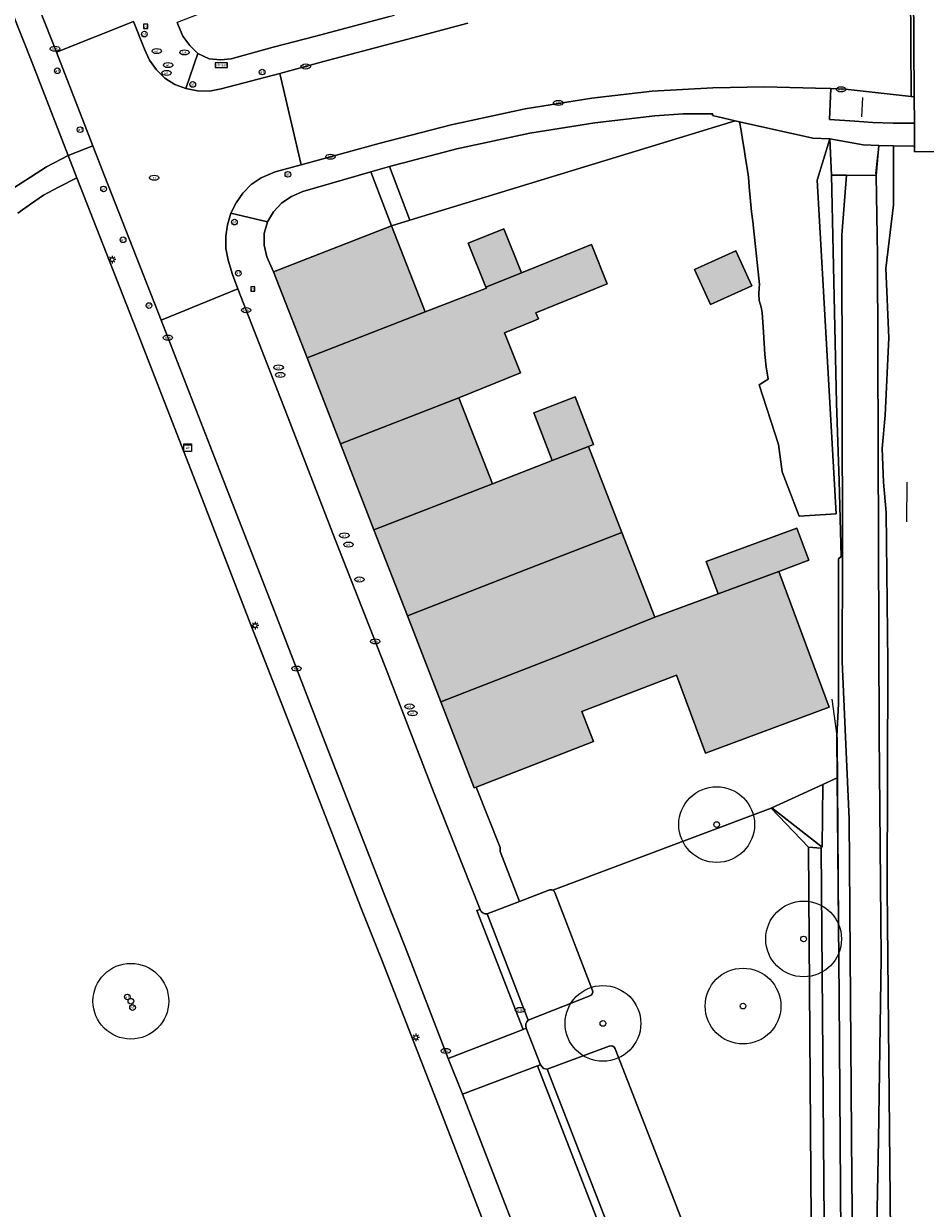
# Model space of a CAD drawing. Header units: metres. Extents: x 187482 to 189800, y 333582 to 335019.
# Tile 6 of 256: x 187578 to 187638, y 333700 to 333778. Entities that reach past the tile are written whole.
import ezdxf
from ezdxf.enums import TextEntityAlignment as Align

# ---------------------------------------------------------------- set-up
doc = ezdxf.new("R2010")
doc.units = ezdxf.units.M
doc.layers.get('0').update_dxf_attribs({"color": 252, "lineweight": 18})
for name, color, linetype, lineweight in [('B-WE-GR-BEPLANTING_CULTUUR_HEESTERS-GV', 252, 'Continuous', 18), ('B-WE-GR-BOOM-S', 252, 'Continuous', 18), ('B-WE-GR-GRAS-GV', 252, 'Continuous', 18), ('B-WE-GR-GROENVOORZIENING-GV', 252, 'Continuous', 18), ('B-WE-GW-TALUD_KRUIN-G', 252, 'Continuous', 18), ('B-WE-IE-MEUBILAIR-S', 252, 'Continuous', 18), ('B-WE-IE-TERREINAFSCHEIDING_KUNSTMATIG_HEKWERK-G', 252, 'IE-TERREINAFSCHEIDING_KUNSTMATIG-SO', 18), ('B-WE-OG-BEBOUWING-GV', 252, 'Continuous', 18), ('B-WE-OG-TERREIN_BEGROEID-GV', 252, 'Continuous', 18), ('B-WE-OG-TERREIN_ERF-GV', 252, 'Continuous', 18), ('B-WE-VH-GESLOTENVERHARDING-GV', 252, 'Continuous', 18), ('B-WE-VH-GESLOTENVERHARDING_ASFALT-GV', 252, 'Continuous', 18), ('B-WE-VH-HALFVERHARDING-GV', 252, 'Continuous', 18), ('B-WE-VH-OPENVERHARDING_BETONSTRAATSTEEN-GV', 252, 'Continuous', 18), ('B-WE-VH-OPENVERHARDING_TEGEL-GV', 252, 'Continuous', 18)]:
    doc.layers.add(name, color=color, linetype=linetype, lineweight=lineweight)
doc.layers.add('B-WE-OG-BEBOUWING-V', color=7, linetype='Continuous', lineweight=18, true_color=0xf0f0f0)
doc.styles.add('NLCS-ISO', font='NLCS-ISO.ttf')
doc.linetypes.add('IE-TERREINAFSCHEIDING_KUNSTMATIG-SO', pattern='A,4,[82,NLCS.SHX,S=0.75,R=90,X=0,Y=0],4,-2', length=10)

# ---------------------------------------------------------------- blocks, each defined once
blk = doc.blocks.new('SIE-MEUBILAIR_BORD_VERKEER-SO')
blk.add_lwpolyline([(-0.5625, -0.5625), (0.5625, -0.5625), (0.5625, 0.5625), (-0.5625, 0.5625)], close=True)
at = {"style": 'NLCS-ISO'}
blk.add_text('vb', height=0.75, dxfattribs=at).set_placement((0, 0), align=Align.MIDDLE_CENTER)
blk = doc.blocks.new('SIE-MEUBILAIR_BORD_STRAATNAAM-SO')
blk.add_lwpolyline([(-1.62, -0.62), (1.62, -0.62), (1.62, 0.62), (-1.62, 0.62)], close=True)
at = {"style": 'NLCS-ISO'}
blk.add_text('straat', height=0.75, dxfattribs=at).set_placement((0, 0.08), align=Align.MIDDLE_CENTER)
blk = doc.blocks.new('SIE-MEUBILAIR_KAST_ELEKTRA-SO')
for points in [[(-1, 1), (1, 1), (1, 0.84), (-1, 0.84)], [(-1, 0.76), (1, 0.76), (1, -1), (-1, -1)]]:
    blk.add_lwpolyline(points, close=True)
at = {"style": 'NLCS-ISO'}
blk.add_text('et', height=0.75, dxfattribs=at).set_placement((0, 0), align=Align.MIDDLE_CENTER)
blk = doc.blocks.new('SIE-MEUBILAIR_PAAL_AFSLUITPAAL-SO')
blk.add_circle((0, 0), 0.75)
at = {"style": 'NLCS-ISO'}
blk.add_text('af', height=0.75, dxfattribs=at).set_placement((0, 0.05), align=Align.MIDDLE_CENTER)
blk = doc.blocks.new('SIE-MEUBILAIR_PAAL_LICHTMAST-SO')
for points in [[(-0.62, 0), (-1, 0)], [(-0.71, 0.71), (-0.44, 0.44)], [(0, 1), (0, 0.62)], [(0.44, 0.44), (0.71, 0.71)], [(1, 0), (0.62, 0)], [(-0.71, -0.71), (-0.44, -0.44)], [(0, -0.62), (0, -1)], [(0.44, -0.44), (0.71, -0.71)]]:
    blk.add_lwpolyline(points)
blk.add_circle((0, 0), 0.5)
blk = doc.blocks.new('SIE-MEUBILAIR_PUT_WATERLEIDINGPUT-SO')
blk.add_ellipse((0, 0), major_axis=(1.25, 0), ratio=0.54)
at = {"style": 'NLCS-ISO'}
blk.add_text('wl', height=0.75, dxfattribs=at).set_placement((-0.14, 0), align=Align.MIDDLE_CENTER)
blk = doc.blocks.new('SIE-MEUBILAIR_PUT_KOLK-SO')
blk.add_ellipse((0, 0), major_axis=(1.25, 0), ratio=0.54)
at = {"style": 'NLCS-ISO'}
blk.add_text('klk', height=0.75, dxfattribs=at).set_placement((0.03, 0), align=Align.MIDDLE_CENTER)
blk = doc.blocks.new('SIE-MEUBILAIR_PUT_BRANDKRAAN-SO')
blk.add_ellipse((0, 0), major_axis=(1.25, 0), ratio=0.54)
at = {"style": 'NLCS-ISO'}
blk.add_text('bk', height=0.75, dxfattribs=at).set_placement((0.03, 0), align=Align.MIDDLE_CENTER)
blk = doc.blocks.new('SIE-MEUBILAIR_PUT_RIOOLPUT-SO')
blk.add_ellipse((0, 0), major_axis=(1.25, 0), ratio=0.54)
at = {"style": 'NLCS-ISO'}
blk.add_text('ri', height=0.75, dxfattribs=at).set_placement((-0.04, 0.07), align=Align.MIDDLE_CENTER)
blk = doc.blocks.new('SGR-BOOM_GBKN-SO')
at = {"color": 0, "linetype": 'ByBlock', "lineweight": 18}
for radius in [2, 0.15]:
    blk.add_circle((0, 0), radius, dxfattribs=at)

msp = doc.modelspace()

# ---------------------------------------------------------------- hatches: boundary and pattern name
at = {"layer": 'B-WE-OG-BEBOUWING-V'}
h = msp.add_hatch(color=256, dxfattribs=at)
h.dxf.hatch_style = 1
h.paths.add_polyline_path([(187604.493, 333759.419), (187602.266, 333765.108), (187594.483, 333762.06), (187596.691, 333756.384)], flags=17)
h = msp.add_hatch(color=256, dxfattribs=at)
h.dxf.hatch_style = 1
h.paths.add_polyline_path([(187610.853, 333762.007), (187609.685, 333764.899), (187607.334, 333763.95), (187608.501, 333761.058)], flags=17)
h = msp.add_hatch(color=256, dxfattribs=at)
h.dxf.hatch_style = 1
h.paths.add_polyline_path([(187598.898, 333750.709), (187606.714, 333753.749), (187610.788, 333755.394), (187609.717, 333758.047), (187611.607, 333758.81), (187611.967, 333758.955), (187611.802, 333759.365), (187616.507, 333761.265), (187615.457, 333763.866), (187610.853, 333762.007), (187608.501, 333761.058), (187608.529, 333760.989), (187604.493, 333759.419), (187596.691, 333756.384)], flags=17)
h = msp.add_hatch(color=256, dxfattribs=at)
h.dxf.hatch_style = 1
h.paths.add_polyline_path([(187626.048, 333761.136), (187624.992, 333763.459), (187622.275, 333762.224), (187623.331, 333759.901)], flags=17)
h = msp.add_hatch(color=256, dxfattribs=at)
h.dxf.hatch_style = 1
h.paths.add_polyline_path([(187601.106, 333745.034), (187608.934, 333748.079), (187606.714, 333753.749), (187598.898, 333750.709)], flags=17)
h = msp.add_hatch(color=256, dxfattribs=at)
h.dxf.hatch_style = 1
h.paths.add_polyline_path([(187615.608, 333750.674), (187614.388, 333753.811), (187611.658, 333752.75), (187612.878, 333749.613), (187615.263, 333750.54)], flags=17)
h = msp.add_hatch(color=256, dxfattribs=at)
h.dxf.hatch_style = 1
h.paths.add_polyline_path([(187603.314, 333739.358), (187611.154, 333742.408), (187617.469, 333744.865), (187615.263, 333750.54), (187612.878, 333749.613), (187608.934, 333748.079), (187601.106, 333745.034)], flags=17)
h = msp.add_hatch(color=256, dxfattribs=at)
h.dxf.hatch_style = 1
h.paths.add_polyline_path([(187627.833, 333742.292), (187629.804, 333743.022), (187629.017, 333745.149), (187623.044, 333742.938), (187623.831, 333740.811)], flags=17)
h = msp.add_hatch(color=256, dxfattribs=at)
h.dxf.hatch_style = 1
h.paths.add_polyline_path([(187619.648, 333739.263), (187617.469, 333744.865), (187611.154, 333742.408), (187603.314, 333739.358), (187605.521, 333733.683), (187613.374, 333736.737)], flags=17)
h = msp.add_hatch(color=256, dxfattribs=at)
h.dxf.hatch_style = 1
h.paths.add_polyline_path([(187605.521, 333733.683), (187607.729, 333728.008), (187607.848, 333728.054), (187615.594, 333731.068), (187614.823, 333733.038), (187621.075, 333735.448), (187622.987, 333730.293), (187631.153, 333733.322), (187627.833, 333742.292), (187623.831, 333740.811), (187619.648, 333739.263), (187613.374, 333736.737)], flags=17)

# ---------------------------------------------------------------- linework, layer by layer
at = {"layer": 'B-WE-GR-BEPLANTING_CULTUUR_HEESTERS-GV', "flags": 128}
for points in [[(187627.38, 333726.678), (187627.326, 333726.657), (187629.789, 333724.089), (187630.618, 333724.024), (187631.219, 333650.034), (187632.381, 333649.93), (187632.122, 333670.073), (187631.807, 333714.178), (187631.69, 333728.669), (187630.728, 333728.224), (187630.689, 333724.095), (187629.08, 333725.351)], [(187627.38, 333726.678), (187629.08, 333725.351), (187630.689, 333724.095), (187630.728, 333728.224)], [(187629.789, 333724.089), (187630.319, 333650.028), (187631.219, 333650.034), (187630.618, 333724.024)]]:
    msp.add_lwpolyline(points, close=True, dxfattribs=at)
at = {"layer": 'B-WE-GR-GRAS-GV', "flags": 128}
for points in [[(187635.38, 333680.449), (187634.986, 333721.344), (187635.035, 333736.275), (187634.923, 333746.171), (187634.744, 333748.186), (187634.659, 333750.401), (187634.845, 333752.611), (187635.098, 333757.71), (187634.887, 333762.278), (187635.412, 333766.49), (187635.403, 333770.385), (187634.435, 333770.403), (187634.371, 333769.707), (187634.253, 333768.431), (187634.357, 333763.133), (187634.464, 333731.568), (187634.6, 333716.814), (187634.408, 333704.752), (187634.165, 333692.219)], [(187633.455, 333631.63), (187632.648, 333702.177), (187632.469, 333725.943), (187632.179, 333732.852), (187632.02, 333736.339), (187632.036, 333743.294), (187631.991, 333764.486), (187632.294, 333768.437), (187631.314, 333768.44), (187631.644, 333753.402), (187631.825, 333748.268), (187631.953, 333743.279)]]:
    msp.add_lwpolyline(points, dxfattribs=at)
msp.add_lwpolyline([(187634.253, 333768.431), (187632.294, 333768.437), (187631.991, 333764.486), (187632.036, 333743.294), (187632.02, 333736.339), (187632.179, 333732.852), (187632.469, 333725.943), (187632.648, 333702.177), (187633.455, 333631.63), (187633.544, 333631.048), (187633.783, 333630.507), (187634.084, 333630.159), (187634.807, 333629.632), (187634.746, 333643.231), (187634.209, 333671.957), (187634.165, 333692.219), (187634.408, 333704.752), (187634.6, 333716.814), (187634.464, 333731.568), (187634.357, 333763.133)], close=True, dxfattribs=at)
at = {"layer": 'B-WE-GR-GRAS-GV'}
msp.add_lwpolyline([(187631.953, 333743.279), (187631.768, 333743.11), (187631.763, 333733.548), (187631.668, 333731.424), (187631.69, 333728.669), (187631.807, 333714.178), (187632.122, 333670.073), (187632.381, 333649.93), (187632.523, 333638.933), (187632.56, 333636.091), (187632.708, 333624.509), (187633.029, 333600.059), (187633.07, 333596.91), (187633.072, 333596.685), (187633.193, 333583.97)], dxfattribs=at)
at = {"layer": 'B-WE-GR-GROENVOORZIENING-GV', "flags": 128}
msp.add_lwpolyline([(187631.314, 333768.44), (187632.294, 333768.437), (187634.253, 333768.431), (187634.371, 333769.707), (187634.435, 333770.403), (187633.412, 333770.458), (187631.204, 333770.846)], close=True, dxfattribs=at)
at = {"layer": 'B-WE-GW-TALUD_KRUIN-G', "flags": 128}
msp.add_lwpolyline([(187632.294, 333768.437), (187631.991, 333764.486), (187632.036, 333743.294), (187632.02, 333736.339), (187632.179, 333732.852), (187632.469, 333725.943), (187632.648, 333702.177), (187633.455, 333631.63), (187633.544, 333631.048), (187633.783, 333630.507), (187634.084, 333630.159), (187634.807, 333629.632)], dxfattribs=at)
at = {"layer": 'B-WE-IE-TERREINAFSCHEIDING_KUNSTMATIG_HEKWERK-G', "ltscale": 0.2, "flags": 128}
for points in [[(187633.305, 333772.294), (187633.386, 333773.567)], [(187634.237, 333768.547), (187634.36, 333769.774)], [(187631.314, 333768.44), (187631.644, 333753.402), (187631.825, 333748.268), (187631.953, 333743.279)], [(187631.314, 333768.44), (187632.294, 333768.437), (187634.253, 333768.431)], [(187636.291, 333748.189), (187636.269, 333745.557)], [(187631.338, 333733.856), (187631.687, 333731.285), (187632.122, 333670.073), (187633.07, 333596.91), (187633.193, 333583.97)]]:
    msp.add_lwpolyline(points, dxfattribs=at)
at = {"layer": 'B-WE-OG-BEBOUWING-GV', "flags": 128}
for points in [[(187604.493, 333759.419), (187602.266, 333765.108), (187594.483, 333762.06), (187596.691, 333756.384)], [(187610.853, 333762.007), (187609.685, 333764.899), (187607.334, 333763.95), (187608.501, 333761.058)], [(187598.898, 333750.709), (187606.714, 333753.749), (187610.788, 333755.394), (187609.717, 333758.047), (187611.607, 333758.81), (187611.967, 333758.955), (187611.802, 333759.365), (187616.507, 333761.265), (187615.457, 333763.866), (187610.853, 333762.007), (187608.501, 333761.058), (187608.529, 333760.989), (187604.493, 333759.419), (187596.691, 333756.384)], [(187626.048, 333761.136), (187624.992, 333763.459), (187622.275, 333762.224), (187623.331, 333759.901)], [(187601.106, 333745.034), (187608.934, 333748.079), (187606.714, 333753.749), (187598.898, 333750.709)], [(187615.608, 333750.674), (187614.388, 333753.811), (187611.658, 333752.75), (187612.878, 333749.613), (187615.263, 333750.54)], [(187603.314, 333739.358), (187611.154, 333742.408), (187617.469, 333744.865), (187615.263, 333750.54), (187612.878, 333749.613), (187608.934, 333748.079), (187601.106, 333745.034)], [(187627.833, 333742.292), (187629.804, 333743.022), (187629.017, 333745.149), (187623.044, 333742.938), (187623.831, 333740.811)], [(187619.648, 333739.263), (187617.469, 333744.865), (187611.154, 333742.408), (187603.314, 333739.358), (187605.521, 333733.683), (187613.374, 333736.737)], [(187605.521, 333733.683), (187607.729, 333728.008), (187607.848, 333728.054), (187615.594, 333731.068), (187614.823, 333733.038), (187621.075, 333735.448), (187622.987, 333730.293), (187631.153, 333733.322), (187627.833, 333742.292), (187623.831, 333740.811), (187619.648, 333739.263), (187613.374, 333736.737)]]:
    msp.add_lwpolyline(points, close=True, dxfattribs=at)
at = {"layer": 'B-WE-OG-TERREIN_BEGROEID-GV', "flags": 128}
for points in [[(187602.47, 333779.007), (187601.231, 333782.015), (187594.723, 333779.484), (187593.997, 333780.819), (187588.125, 333778.512), (187588.202, 333778.291), (187588.498, 333777.622), (187588.95, 333777.013), (187589.49, 333776.469), (187590.222, 333776.125), (187590.972, 333776.053), (187591.685, 333776.117), (187594.448, 333776.885), (187597.28, 333777.628), (187602.133, 333778.916)], [(187624.948, 333772.037), (187623.457, 333772.388), (187623.478, 333772.491), (187621.513, 333772.491), (187619.639, 333772.366), (187615.68, 333771.895), (187611.406, 333771.219), (187606.573, 333770.191), (187602.123, 333769.008), (187603.471, 333765.476)], [(187594.074, 333765.356), (187593.864, 333764.585), (187593.859, 333763.818), (187594.038, 333763.058), (187594.483, 333762.06), (187602.266, 333765.108), (187600.91, 333768.662), (187596.407, 333767.366), (187595.661, 333767.037), (187595.022, 333766.617), (187594.479, 333766.019)]]:
    msp.add_lwpolyline(points, close=True, dxfattribs=at)
for points in [[(187572.863, 333761.459), (187573.335, 333762.433), (187573.758, 333763.439), (187574.156, 333764.31), (187574.723, 333765.209), (187575.445, 333765.99), (187576.289, 333766.802), (187577.34, 333767.603), (187578.429, 333768.313), (187579.493, 333768.995), (187580.923, 333769.749), (187578.519, 333775.934), (187576.519, 333780.991), (187568.975, 333778.087)], [(187608.947, 333697.744), (187605.376, 333707.045), (187601.612, 333716.687), (187600.24, 333720.117), (187596.524, 333729.708), (187592.944, 333738.882), (187589.506, 333747.759), (187585.405, 333758.289), (187581.482, 333768.276), (187580.277, 333767.647), (187579.298, 333767.129), (187578.425, 333766.523), (187577.601, 333765.932)], [(187629.789, 333724.089), (187627.326, 333726.657), (187612.921, 333721.24)], [(187613.077, 333623.249), (187614.914, 333621.885), (187612.605, 333618.945), (187610.067, 333616.199), (187615.824, 333613.24), (187625.104, 333625.302), (187631.219, 333650.034), (187630.319, 333650.028), (187629.789, 333724.089)], [(187613.043, 333721.096), (187615.538, 333714.635)], [(187615.357, 333714.271), (187611.294, 333712.66)], [(187611.157, 333712.136), (187612.092, 333709.724), (187612.299, 333709.489), (187612.549, 333709.436), (187616.644, 333710.948)], [(187617.038, 333710.779), (187620.939, 333700.719), (187624.405, 333691.774)]]:
    msp.add_lwpolyline(points, dxfattribs=at)
at = {"layer": 'B-WE-OG-TERREIN_BEGROEID-GV'}
for points in [[(187612.921, 333721.24, -0.165525), (187613.043, 333721.096)], [(187615.538, 333714.635, -0.409241), (187615.357, 333714.271)], [(187611.294, 333712.66, 0.337657), (187611.157, 333712.136)], [(187616.644, 333710.948, -0.407658), (187617.038, 333710.779)]]:
    msp.add_lwpolyline(points, format="xyb", dxfattribs=at)
at = {"layer": 'B-WE-OG-TERREIN_ERF-GV', "flags": 128}
for points in [[(187612.921, 333721.24), (187627.326, 333726.657), (187627.38, 333726.678), (187630.728, 333728.224), (187631.69, 333728.669), (187631.668, 333731.424), (187631.763, 333733.548), (187631.768, 333743.11), (187631.953, 333743.279), (187631.825, 333748.268), (187631.644, 333753.402), (187631.314, 333768.44), (187631.204, 333770.846), (187630.359, 333768.108), (187631.623, 333746.082), (187629.187, 333745.945), (187628.055, 333748.856), (187627.81, 333750.675), (187626.539, 333754.599), (187627.129, 333754.971), (187626.992, 333755.801), (187626.909, 333756.61), (187626.825, 333758.091), (187626.727, 333759.379), (187626.666, 333759.738), (187626.538, 333760.169), (187626.514, 333760.588), (187626.543, 333760.998), (187626.553, 333761.237), (187626.116, 333765.383), (187626.022, 333766.016), (187625.875, 333767.677), (187625.823, 333768.303), (187625.739, 333768.912), (187625.641, 333769.539), (187625.539, 333770.167), (187625.435, 333770.794), (187625.337, 333771.398), (187625.228, 333771.975), (187624.95, 333772.037), (187624.948, 333772.037), (187603.471, 333765.476), (187602.266, 333765.108), (187604.493, 333759.419), (187608.529, 333760.989), (187608.501, 333761.058), (187607.334, 333763.95), (187609.685, 333764.899), (187610.853, 333762.007), (187615.457, 333763.866), (187616.507, 333761.265), (187611.802, 333759.365), (187611.967, 333758.955), (187611.607, 333758.81), (187609.717, 333758.047), (187610.788, 333755.394), (187606.714, 333753.749), (187608.934, 333748.079), (187612.878, 333749.613), (187611.658, 333752.75), (187614.388, 333753.811), (187615.608, 333750.674), (187615.263, 333750.54), (187617.469, 333744.865), (187619.648, 333739.263), (187623.831, 333740.811), (187623.044, 333742.938), (187629.017, 333745.149), (187629.804, 333743.022), (187627.833, 333742.292), (187631.153, 333733.322), (187622.987, 333730.293), (187621.075, 333735.448), (187614.823, 333733.038), (187615.594, 333731.068), (187607.848, 333728.054), (187609.431, 333724.06), (187609.436, 333723.795), (187610.704, 333720.502)], [(187610.704, 333720.502), (187612.651, 333721.256)]]:
    msp.add_lwpolyline(points, dxfattribs=at)
msp.add_lwpolyline([(187622.275, 333762.224), (187624.992, 333763.459), (187626.048, 333761.136), (187623.331, 333759.901)], close=True, dxfattribs=at)
at = {"layer": 'B-WE-OG-TERREIN_ERF-GV'}
msp.add_lwpolyline([(187612.651, 333721.256, -0.244464), (187612.921, 333721.24)], format="xyb", dxfattribs=at)
at = {"layer": 'B-WE-VH-GESLOTENVERHARDING-GV', "flags": 128}
msp.add_lwpolyline([(187641.806, 333785.526), (187640.547, 333785.518), (187639.289, 333785.51), (187639.288, 333785.592), (187636.693, 333785.574), (187636.701, 333784.408), (187636.711, 333782.905), (187636.725, 333780.695), (187636.773, 333773.621), (187636.784, 333771.876), (187636.794, 333770.36), (187636.797, 333769.982), (187639.403, 333770), (187639.408, 333769.326), (187640.661, 333769.334), (187641.914, 333769.342), (187644.264, 333769.357), (187644.258, 333770.354), (187644.249, 333771.858), (187644.243, 333772.734), (187644.196, 333780.277), (187644.186, 333781.982), (187644.174, 333783.866), (187644.164, 333785.54)], close=True, dxfattribs=at)
at = {"layer": 'B-WE-VH-GESLOTENVERHARDING_ASFALT-GV', "flags": 128}
for points in [[(187578.244, 333781.434), (187580.146, 333776.563), (187585.23, 333778.599)], [(187607.302, 333778.484), (187602.592, 333777.229), (187597.772, 333775.95), (187594.885, 333775.159), (187596.298, 333769.135), (187601.519, 333770.558), (187606.194, 333771.775), (187611.084, 333772.828), (187615.493, 333773.518), (187619.467, 333773.988), (187623.477, 333774.218), (187626.897, 333774.279), (187630.264, 333774.186), (187631.276, 333774.16), (187632.213, 333774.13), (187636.572, 333773.643), (187636.525, 333780.707)], [(187577.601, 333765.932), (187578.425, 333766.523), (187579.298, 333767.129), (187580.277, 333767.647), (187581.482, 333768.276), (187580.923, 333769.749), (187579.493, 333768.995), (187578.429, 333768.313), (187577.34, 333767.603)]]:
    msp.add_lwpolyline(points, dxfattribs=at)
for points in [[(187594.885, 333775.159), (187591.029, 333774.148), (187590.243, 333773.993), (187589.463, 333774.018), (187588.688, 333774.16), (187587.951, 333774.434), (187587.299, 333774.85), (187586.745, 333775.393), (187586.288, 333776.037), (187585.96, 333776.751), (187585.23, 333778.599), (187580.146, 333776.563), (187582.551, 333770.383), (187583.325, 333768.395), (187587.061, 333758.874), (187592.12, 333760.949), (187591.767, 333761.881), (187591.471, 333762.841), (187591.331, 333763.612), (187591.329, 333764.419), (187591.431, 333765.17), (187591.654, 333765.946), (187592.009, 333766.612), (187592.458, 333767.267), (187593.007, 333767.835), (187593.653, 333768.275), (187594.595, 333768.673), (187596.298, 333769.135)], [(187607.906, 333719.899), (187608.11, 333719.975), (187607.473, 333721.588), (187605.082, 333727.638), (187601.819, 333736.048), (187598.552, 333744.407), (187595.286, 333752.816), (187592.12, 333760.949), (187587.061, 333758.874), (187591.212, 333748.187), (187594.56, 333739.602), (187598.094, 333730.475), (187601.828, 333720.874), (187603.191, 333717.434), (187606.016, 333710.137), (187610.966, 333712.053)], [(187611.897, 333709.656), (187612.092, 333709.724), (187611.157, 333712.136), (187610.966, 333712.053), (187606.016, 333710.137), (187606.953, 333707.777)], [(187611.897, 333709.656), (187606.953, 333707.777), (187611.787, 333695.297), (187615.562, 333685.614), (187618.011, 333679.269), (187623.137, 333681.259), (187620.041, 333689.26), (187619.838, 333689.178), (187616.079, 333698.905)]]:
    msp.add_lwpolyline(points, close=True, dxfattribs=at)
at = {"layer": 'B-WE-VH-HALFVERHARDING-GV'}
msp.add_lwpolyline([(187639.408, 333769.326), (187639.403, 333770), (187636.797, 333769.982), (187636.794, 333770.36), (187635.403, 333770.385), (187635.412, 333766.49), (187634.887, 333762.278), (187635.098, 333757.71), (187634.845, 333752.611), (187634.659, 333750.401), (187634.744, 333748.186), (187634.923, 333746.171), (187635.035, 333736.275), (187634.986, 333721.344), (187635.38, 333680.449), (187634.889, 333676.779), (187635.192, 333674.219), (187635.575, 333672.222), (187636.064, 333627.598), (187636.032, 333613.39), (187636.141, 333583.97)], dxfattribs=at)
at = {"layer": 'B-WE-VH-OPENVERHARDING_BETONSTRAATSTEEN-GV', "flags": 128}
for points in [[(187636.773, 333773.621), (187636.725, 333780.695), (187636.525, 333780.707), (187636.572, 333773.643)], [(187632.213, 333774.13), (187631.276, 333774.16), (187631.188, 333772.127), (187632.846, 333772.013), (187634.047, 333771.916), (187635.38, 333771.878), (187636.784, 333771.876), (187636.773, 333773.621), (187636.572, 333773.643)], [(187630.088, 333770.898), (187625.228, 333771.975), (187625.337, 333771.398), (187625.435, 333770.794), (187625.539, 333770.167), (187625.641, 333769.539), (187625.739, 333768.912), (187625.823, 333768.303), (187625.875, 333767.677), (187626.022, 333766.016), (187626.116, 333765.383), (187626.553, 333761.237), (187626.543, 333760.998), (187626.514, 333760.588), (187626.538, 333760.169), (187626.666, 333759.738), (187626.727, 333759.379), (187626.825, 333758.091), (187626.909, 333756.61), (187626.992, 333755.801), (187627.129, 333754.971), (187626.539, 333754.599), (187627.81, 333750.675), (187628.055, 333748.856), (187629.187, 333745.945), (187631.623, 333746.082), (187630.359, 333768.108), (187631.204, 333770.846)]]:
    msp.add_lwpolyline(points, close=True, dxfattribs=at)
for points in [[(187612.651, 333721.256), (187610.704, 333720.502), (187608.588, 333719.687), (187611.294, 333712.66), (187615.357, 333714.271)], [(187615.538, 333714.635), (187613.043, 333721.096)], [(187608.11, 333719.975), (187607.906, 333719.899), (187610.966, 333712.053), (187611.157, 333712.136)], [(187611.294, 333712.66), (187608.588, 333719.687)], [(187616.644, 333710.948), (187612.549, 333709.436), (187616.584, 333699.039), (187620.169, 333689.796), (187624.232, 333691.389)], [(187624.405, 333691.774), (187620.939, 333700.719), (187617.038, 333710.779)], [(187612.549, 333709.436), (187612.299, 333709.489), (187612.092, 333709.724), (187611.897, 333709.656), (187616.079, 333698.905), (187619.838, 333689.178), (187620.041, 333689.26)], [(187620.169, 333689.796), (187616.584, 333699.039), (187612.549, 333709.436)]]:
    msp.add_lwpolyline(points, dxfattribs=at)
at = {"layer": 'B-WE-VH-OPENVERHARDING_BETONSTRAATSTEEN-GV'}
for points in [[(187612.921, 333721.24, 0.244464), (187612.651, 333721.256)], [(187613.043, 333721.096, 0.165525), (187612.921, 333721.24)], [(187608.588, 333719.687, -0.352185), (187608.11, 333719.975)], [(187615.357, 333714.271, 0.409241), (187615.538, 333714.635)], [(187611.157, 333712.136, -0.337657), (187611.294, 333712.66)], [(187617.038, 333710.779, 0.407658), (187616.644, 333710.948)]]:
    msp.add_lwpolyline(points, format="xyb", dxfattribs=at)
at = {"layer": 'B-WE-VH-OPENVERHARDING_TEGEL-GV', "flags": 128}
for points in [[(187580.923, 333769.749), (187582.551, 333770.383), (187580.146, 333776.563), (187578.244, 333781.434), (187578.189, 333781.576), (187576.574, 333781.019), (187576.519, 333780.991), (187578.519, 333775.934)], [(187631.276, 333774.16), (187630.264, 333774.186), (187626.897, 333774.279), (187623.477, 333774.218), (187619.467, 333773.988), (187615.493, 333773.518), (187611.084, 333772.828), (187606.194, 333771.775), (187601.519, 333770.558), (187596.298, 333769.135), (187594.595, 333768.673), (187593.653, 333768.275), (187593.007, 333767.835), (187592.458, 333767.267), (187592.009, 333766.612), (187591.654, 333765.946), (187594.074, 333765.356), (187594.479, 333766.019), (187595.022, 333766.617), (187595.661, 333767.037), (187596.407, 333767.366), (187600.91, 333768.662), (187601.975, 333768.969), (187602.123, 333769.008), (187606.573, 333770.191), (187611.406, 333771.219), (187615.68, 333771.895), (187619.639, 333772.366), (187621.513, 333772.491), (187623.478, 333772.491), (187623.457, 333772.388), (187624.948, 333772.037), (187624.95, 333772.037), (187625.228, 333771.975), (187630.088, 333770.898), (187631.204, 333770.846), (187633.412, 333770.458), (187634.435, 333770.403), (187635.403, 333770.385), (187636.794, 333770.36), (187636.784, 333771.876), (187635.38, 333771.878), (187634.047, 333771.916), (187632.846, 333772.013), (187631.188, 333772.127)], [(187600.91, 333768.662), (187602.266, 333765.108), (187603.471, 333765.476), (187602.123, 333769.008), (187601.975, 333768.969)]]:
    msp.add_lwpolyline(points, close=True, dxfattribs=at)
for points in [[(187602.133, 333778.916), (187597.28, 333777.628), (187594.448, 333776.885), (187591.685, 333776.117), (187590.972, 333776.053), (187590.222, 333776.125), (187589.49, 333776.469), (187588.688, 333774.16), (187589.463, 333774.018), (187590.243, 333773.993), (187591.029, 333774.148), (187594.885, 333775.159), (187597.772, 333775.95), (187602.592, 333777.229), (187607.302, 333778.484)], [(187585.23, 333778.599), (187585.96, 333776.751), (187586.288, 333776.037), (187586.745, 333775.393), (187587.299, 333774.85), (187587.951, 333774.434), (187588.688, 333774.16), (187589.49, 333776.469), (187588.95, 333777.013), (187588.498, 333777.622), (187588.202, 333778.291), (187588.125, 333778.512)], [(187611.787, 333695.297), (187606.953, 333707.777), (187606.016, 333710.137), (187603.191, 333717.434), (187601.828, 333720.874), (187598.094, 333730.475), (187594.56, 333739.602), (187591.212, 333748.187), (187587.061, 333758.874), (187583.325, 333768.395), (187582.551, 333770.383), (187580.923, 333769.749), (187581.482, 333768.276), (187585.405, 333758.289), (187589.506, 333747.759), (187592.944, 333738.882), (187596.524, 333729.708), (187600.24, 333720.117), (187601.612, 333716.687), (187605.376, 333707.045), (187608.947, 333697.744)], [(187598.898, 333750.709), (187596.691, 333756.384), (187594.483, 333762.06), (187594.038, 333763.058), (187593.859, 333763.818), (187593.864, 333764.585), (187594.074, 333765.356), (187591.654, 333765.946), (187591.431, 333765.17), (187591.329, 333764.419), (187591.331, 333763.612), (187591.471, 333762.841), (187591.767, 333761.881), (187592.12, 333760.949), (187595.286, 333752.816), (187598.552, 333744.407), (187601.819, 333736.048), (187605.082, 333727.638), (187607.473, 333721.588), (187608.11, 333719.975)], [(187608.588, 333719.687), (187610.704, 333720.502), (187609.436, 333723.795), (187609.431, 333724.06), (187607.848, 333728.054), (187607.729, 333728.008), (187605.521, 333733.683), (187603.314, 333739.358), (187601.106, 333745.034), (187598.898, 333750.709)]]:
    msp.add_lwpolyline(points, dxfattribs=at)
at = {"layer": 'B-WE-VH-OPENVERHARDING_TEGEL-GV'}
msp.add_lwpolyline([(187608.11, 333719.975, 0.352185), (187608.588, 333719.687)], format="xyb", dxfattribs=at)

# ---------------------------------------------------------------- block references
at = {"layer": 'B-WE-GR-BOOM-S', "xscale": 1.25, "yscale": 1.25, "zscale": 1.25}
for p in [(187623.73, 333725.58), (187629.47, 333718.03), (187585.057, 333713.92), (187625.47, 333713.6), (187616.221, 333712.455)]:
    msp.add_blockref('SGR-BOOM_GBKN-SO', p, dxfattribs=at)
at = {"layer": 'B-WE-IE-MEUBILAIR-S', "xscale": 0.25, "yscale": 0.25, "zscale": 0.25}
for name, p in [('SIE-MEUBILAIR_BORD_VERKEER-SO', (187586.039, 333778.261)), ('SIE-MEUBILAIR_PAAL_AFSLUITPAAL-SO', (187585.95, 333777.757)), ('SIE-MEUBILAIR_PUT_KOLK-SO', (187580.05, 333776.79)), ('SIE-MEUBILAIR_PUT_WATERLEIDINGPUT-SO', (187586.771, 333776.636)), ('SIE-MEUBILAIR_PUT_BRANDKRAAN-SO', (187588.594, 333776.547)), ('SIE-MEUBILAIR_PUT_WATERLEIDINGPUT-SO', (187587.52, 333775.713)), ('SIE-MEUBILAIR_BORD_STRAATNAAM-SO', (187591.026, 333775.705)), ('SIE-MEUBILAIR_PUT_KOLK-SO', (187596.601, 333775.619)), ('SIE-MEUBILAIR_PAAL_AFSLUITPAAL-SO', (187580.202, 333775.333)), ('SIE-MEUBILAIR_PUT_WATERLEIDINGPUT-SO', (187587.414, 333775.195)), ('SIE-MEUBILAIR_PAAL_AFSLUITPAAL-SO', (187593.723, 333775.254)), ('SIE-MEUBILAIR_PAAL_AFSLUITPAAL-SO', (187589.143, 333774.435)), ('SIE-MEUBILAIR_PUT_KOLK-SO', (187631.943, 333774.11)), ('SIE-MEUBILAIR_PUT_KOLK-SO', (187613.277, 333773.211)), ('SIE-MEUBILAIR_PAAL_AFSLUITPAAL-SO', (187581.705, 333771.448)), ('SIE-MEUBILAIR_PUT_KOLK-SO', (187598.235, 333769.664)), ('SIE-MEUBILAIR_PAAL_AFSLUITPAAL-SO', (187595.428, 333768.5)), ('SIE-MEUBILAIR_PUT_RIOOLPUT-SO', (187586.602, 333768.274)), ('SIE-MEUBILAIR_PAAL_AFSLUITPAAL-SO', (187583.257, 333767.533)), ('SIE-MEUBILAIR_PAAL_AFSLUITPAAL-SO', (187591.897, 333765.35)), ('SIE-MEUBILAIR_PAAL_AFSLUITPAAL-SO', (187584.543, 333764.18)), ('SIE-MEUBILAIR_PAAL_LICHTMAST-SO', (187583.824, 333762.869)), ('SIE-MEUBILAIR_PAAL_AFSLUITPAAL-SO', (187592.152, 333761.971)), ('SIE-MEUBILAIR_BORD_VERKEER-SO', (187593.112, 333760.937)), ('SIE-MEUBILAIR_PAAL_AFSLUITPAAL-SO', (187586.254, 333759.836)), ('SIE-MEUBILAIR_PUT_KOLK-SO', (187592.666, 333759.534)), ('SIE-MEUBILAIR_PUT_KOLK-SO', (187587.502, 333757.719)), ('SIE-MEUBILAIR_PUT_WATERLEIDINGPUT-SO', (187594.812, 333755.752)), ('SIE-MEUBILAIR_PUT_WATERLEIDINGPUT-SO', (187594.919, 333755.257)), ('SIE-MEUBILAIR_KAST_ELEKTRA-SO', (187588.814, 333750.46)), ('SIE-MEUBILAIR_PUT_WATERLEIDINGPUT-SO', (187599.151, 333744.664)), ('SIE-MEUBILAIR_PUT_WATERLEIDINGPUT-SO', (187599.425, 333744.062)), ('SIE-MEUBILAIR_PUT_WATERLEIDINGPUT-SO', (187600.146, 333741.755)), ('SIE-MEUBILAIR_PAAL_LICHTMAST-SO', (187593.255, 333738.713)), ('SIE-MEUBILAIR_PUT_KOLK-SO', (187601.187, 333737.67)), ('SIE-MEUBILAIR_PUT_KOLK-SO', (187595.997, 333735.877)), ('SIE-MEUBILAIR_PUT_WATERLEIDINGPUT-SO', (187603.454, 333733.375)), ('SIE-MEUBILAIR_PUT_WATERLEIDINGPUT-SO', (187603.654, 333732.927)), ('SIE-MEUBILAIR_PAAL_AFSLUITPAAL-SO', (187584.826, 333714.2)), ('SIE-MEUBILAIR_PAAL_AFSLUITPAAL-SO', (187585.167, 333713.5)), ('SIE-MEUBILAIR_PUT_KOLK-SO', (187610.75, 333713.344)), ('SIE-MEUBILAIR_PAAL_LICHTMAST-SO', (187603.868, 333711.53)), ('SIE-MEUBILAIR_PUT_KOLK-SO', (187605.845, 333710.641))]:
    msp.add_blockref(name, p, dxfattribs=at)

doc.saveas('drawing.dxf')
